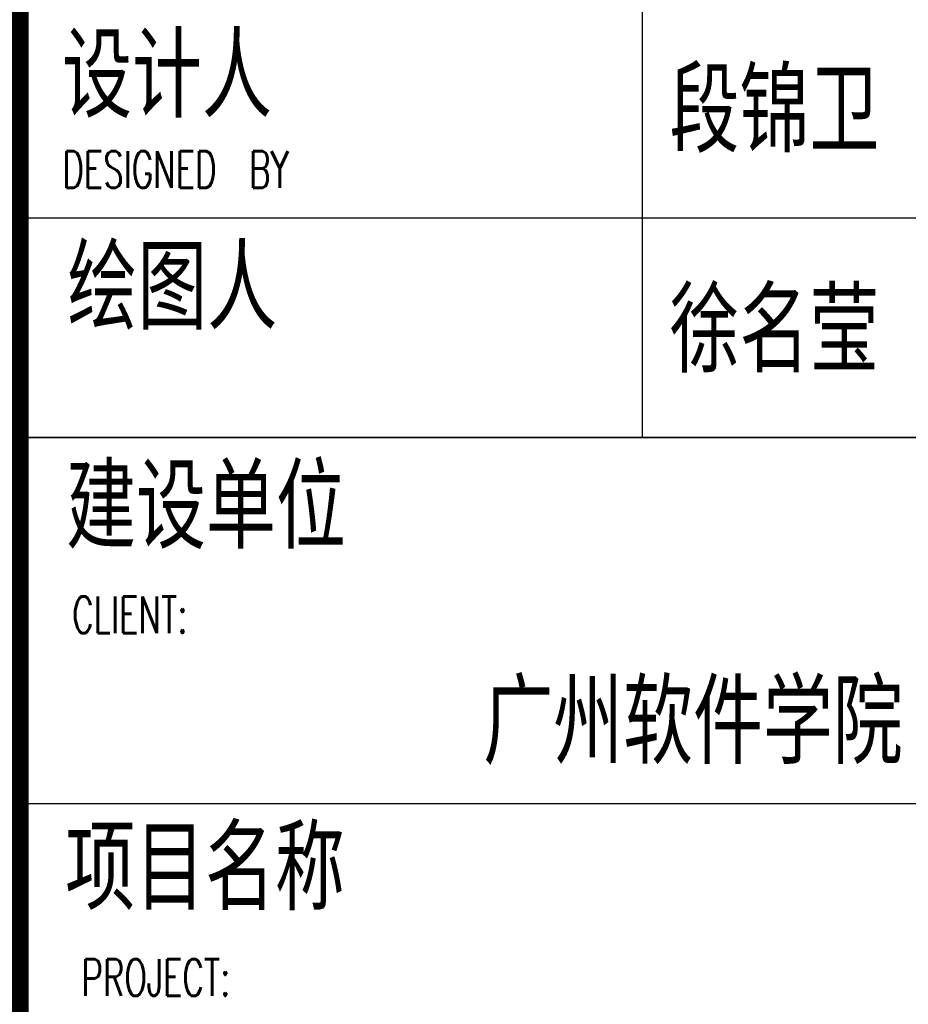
# Model space of a CAD drawing. Extents: x 1779708 to 7299578, y -1121471 to 88434.
# Tile 42 of 100: x 4052923 to 4057778, y -1068286 to -1062911. Entities that reach past the tile are written whole.
import ezdxf

# ---------------------------------------------------------------- set-up
doc = ezdxf.new("R2010")
doc.units = 0
doc.header["$LTSCALE"] = 1000
doc.header["$MEASUREMENT"] = 0
for name, color, linetype in [('PUB_TITLE', 4, 'CONTINUOUS'), ('可见线', 6, 'CONTINUOUS'), ('通-图框－文字', 4, 'CONTINUOUS')]:
    doc.layers.add(name, color=color, linetype=linetype)
doc.styles.add('dim_font', font='SIMPLEX.shx', dxfattribs={"width": 0.8})
doc.styles.add('仿宋', font='txt', dxfattribs={"width": 0.7})

# ---------------------------------------------------------------- blocks, each defined once
blk = doc.blocks.new('A$C3D8761CE')
at = {"layer": 'PUB_TITLE'}
for p, q in [((76100, 20800), (83100, 20800)), ((83100, 19600), (76100, 19600)), ((83100, 17600), (76100, 17600)), ((83100, 17600), (76100, 17600)), ((83100, 17600), (76100, 17600))]:
    blk.add_line(p, q, dxfattribs=at)
at = {"layer": 'PUB_TITLE', "const_width": 100}
blk.add_lwpolyline([(76100, 58400), (76100, 1000)], dxfattribs=at)
at = {"layer": 'PUB_TITLE'}
for points in [[(79500, 28000), (79500, 19600)], [(76100, 19600), (83100, 19600)]]:
    blk.add_lwpolyline(points, dxfattribs=at)
at = {"layer": '通-图框－文字', "style": '仿宋', "width": 0.7}
for s, p in [('设计人', (76332, 21390.2)), ('段锦卫', (79650, 21200)), ('绘图人', (76360.7, 20232.8)), ('徐名莹', (79650, 20000)), ('建设单位', (76353.7, 19036.7)), ('广州软件学院', (78632.6, 17860.7)), ('项目名称', (76349, 17063.4))]:
    blk.add_text(s, height=400, dxfattribs=at).set_placement(p)
at = {"layer": '通-图框－文字', "color": 4, "style": 'dim_font', "width": 0.65}
for s, p in [('DESIGNED  BY', (76333.8, 20963.6)), ('CLIENT:', (76387.2, 18532.8)), ('PROJECT:', (76437.8, 16551.7))]:
    blk.add_text(s, height=200, dxfattribs=at).set_placement(p)

msp = doc.modelspace()

# ---------------------------------------------------------------- block references
at = {"layer": '可见线'}
msp.add_blockref('A$C3D8761CE', (3976823.3, -1084792.1), dxfattribs=at)

doc.saveas('drawing.dxf')
